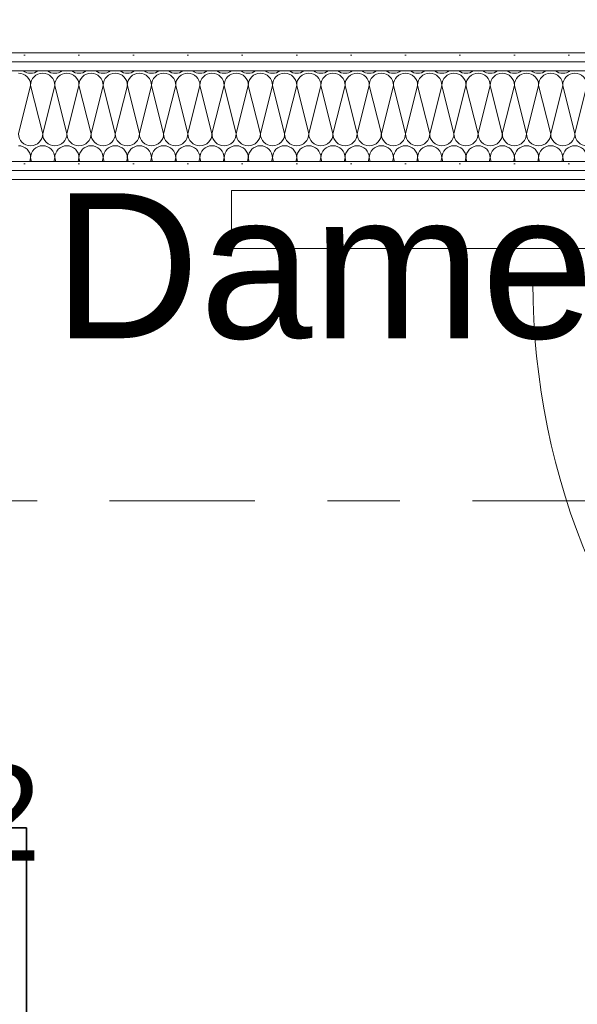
# Model space of a CAD drawing. Header units: metres. Extents: x -167 to 262, y -186 to 508.
# Tile 138 of 256: x 39.4 to 40.169, y 37.895 to 39.253. Entities that reach past the tile are written whole.
import ezdxf
from ezdxf.enums import TextEntityAlignment as Align

# ---------------------------------------------------------------- set-up
doc = ezdxf.new("R2010")
doc.units = ezdxf.units.M
doc.header["$MEASUREMENT"] = 0
doc.linetypes.add('Raster', pattern=[0.4, 0.2, -0.1, 0, -0.1])
for name, color, linetype in [('10 Wand außen', 7, 'Continuous'), ('50 Staffage', 7, 'Continuous'), ('60 Auffüllung', 7, 'Continuous'), ('70 Sanitär Installation', 7, 'Continuous'), ('80 Raum', 7, 'Continuous'), ('90 Achsraster', 7, 'Continuous'), ('94 Genehmigungsplanung Bemaßung', 7, 'Continuous')]:
    doc.layers.add(name, color=color, linetype=linetype)
doc.styles.add('ERSTELLTER_STIL_1', font='arial.ttf')
doc.styles.add('ERSTELLTER_STIL_2', font='arial.ttf')
doc.dimstyles.new('ERSTELLTER_STIL__1', dxfattribs={"dimtxt": 0.25, "dimasz": 0.19, "dimexe": 0.18, "dimexo": 0.1, "dimgap": 0, "dimtad": 1, "dimtih": 1, "dimtoh": 1, "dimzin": 0, "dimdsep": 46, "dimtxsty": 'ERSTELLTER_STIL_1', "dimblk": 'ARROWHEAD_6', "dimblk1": 'ARROWHEAD_6', "dimblk2": 'ARROWHEAD_6', "dimcen": 0.09, "dimclrd": 7, "dimclre": 7, "dimclrt": 7, "dimazin": 0, "dimtfac": 1, "dimtdec": 4, "dimtmove": 0, "dimatfit": 3, "dimfxl": 1, "dimtolj": 1, "dimtzin": 0, "dimarcsym": 0})
pattern_1 = [(0, (27236.132094, 33357.27905), (0, 0.075), [0, -0.075])]

# ---------------------------------------------------------------- blocks, each defined once
blk = doc.blocks.new('Schleuse_0-10_6_1', base_point=(41.7308, 39.937))
at = {"layer": '80 Raum', "color": 7, "lineweight": 18, "insert": (39.908, 39.837), "char_height": 0.2, "attachment_point": 1, "style": 'ERSTELLTER_STIL_1'}
blk.add_mtext('\\A1;{\\pql;\\pt0,0.2;\\fArial|b0|i0|c0|p0;\\W1.000000;9,40\\fArial|b0|i0|c0|p0;\\W1.000000;\\A1{\\H.66x;\\S^  ;}\\fArial|b0|i0|c0|p0;\\W1.000000; m\\fArial|b0|i0|c0|p0;\\W1.000000;\\A1{\\H.66x;\\S2^  ;}}', dxfattribs=at)
at = {"layer": '80 Raum', "color": 7, "lineweight": 18, "style": 'ERSTELLTER_STIL_1'}
for tag, p in [('DUMMY_850', (41.0363, 40.6713)), ('ROOM_NAME', (39.908, 40.6256)), ('DUMMY_851', (40.457, 40.2785)), ('ROOM_NUMBER', (39.908, 40.2327)), ('DUMMY_852', (39.908, 39.8856))]:
    blk.add_attdef(tag, text='', height=0.2, dxfattribs=at).set_placement(p, align=Align.TOP_LEFT)
blk = doc.blocks.new('Dusche Damen_0-09_11_1', base_point=(39.103, 39.4813))
at = {"layer": '80 Raum', "color": 7, "lineweight": 18, "insert": (38.4219, 38.2252), "char_height": 0.2, "attachment_point": 1, "style": 'ERSTELLTER_STIL_1'}
blk.add_mtext('\\A1;{\\pql;\\pt0,0.2;\\fArial|b0|i0|c0|p0;\\W1.000000;4,98\\fArial|b0|i0|c0|p0;\\W1.000000;\\A1{\\H.66x;\\S^  ;}\\fArial|b0|i0|c0|p0;\\W1.000000; m\\fArial|b0|i0|c0|p0;\\W1.000000;\\A1{\\H.66x;\\S2^  ;}}', dxfattribs=at)
at = {"layer": '80 Raum', "color": 7, "lineweight": 18, "style": 'ERSTELLTER_STIL_1'}
for tag, p in [('DUMMY_850', (40.3123, 39.0595)), ('ROOM_NAME', (38.4219, 39.0137)), ('DUMMY_851', (38.9709, 38.6666)), ('ROOM_NUMBER', (38.4219, 38.6209)), ('DUMMY_852', (38.4219, 38.2737))]:
    blk.add_attdef(tag, text='', height=0.2, dxfattribs=at).set_placement(p, align=Align.TOP_LEFT)
blk = doc.blocks.new('*X96', base_point=(27236.1321, 33357.279))
at = {"layer": '10 Wand außen', "color": 8, "linetype": 'Continuous', "lineweight": 18}
for p, q in [((39.3988, 39.0957), (39.4154, 39.1624)), ((39.4321, 39.0957), (39.4154, 39.1624)), ((39.4321, 39.0957), (39.4488, 39.1624)), ((39.4654, 39.0957), (39.4488, 39.1624)), ((39.4654, 39.0957), (39.4821, 39.1624)), ((39.4988, 39.0957), (39.4821, 39.1624)), ((39.4988, 39.0957), (39.5154, 39.1624)), ((39.5321, 39.0957), (39.5154, 39.1624)), ((39.5321, 39.0957), (39.5488, 39.1624)), ((39.5654, 39.0957), (39.5488, 39.1624)), ((39.5654, 39.0957), (39.5821, 39.1624)), ((39.5988, 39.0957), (39.5821, 39.1624)), ((39.5988, 39.0957), (39.6154, 39.1624)), ((39.6321, 39.0957), (39.6154, 39.1624)), ((39.6321, 39.0957), (39.6488, 39.1624)), ((39.6654, 39.0957), (39.6488, 39.1624)), ((39.6654, 39.0957), (39.6821, 39.1624)), ((39.6988, 39.0957), (39.6821, 39.1624)), ((39.6988, 39.0957), (39.7154, 39.1624)), ((39.7321, 39.0957), (39.7154, 39.1624)), ((39.7321, 39.0957), (39.7488, 39.1624)), ((39.7654, 39.0957), (39.7488, 39.1624)), ((39.7654, 39.0957), (39.7821, 39.1624)), ((39.7988, 39.0957), (39.7821, 39.1624)), ((39.7988, 39.0957), (39.8154, 39.1624)), ((39.8321, 39.0957), (39.8154, 39.1624)), ((39.8321, 39.0957), (39.8488, 39.1624)), ((39.8654, 39.0957), (39.8488, 39.1624)), ((39.8654, 39.0957), (39.8821, 39.1624)), ((39.8988, 39.0957), (39.8821, 39.1624)), ((39.8988, 39.0957), (39.9154, 39.1624)), ((39.9321, 39.0957), (39.9154, 39.1624)), ((39.9321, 39.0957), (39.9488, 39.1624)), ((39.9654, 39.0957), (39.9488, 39.1624)), ((39.9654, 39.0957), (39.9821, 39.1624)), ((39.9988, 39.0957), (39.9821, 39.1624)), ((39.9988, 39.0957), (40.0154, 39.1624)), ((40.0321, 39.0957), (40.0154, 39.1624)), ((40.0321, 39.0957), (40.0488, 39.1624)), ((40.0654, 39.0957), (40.0488, 39.1624)), ((40.0654, 39.0957), (40.0821, 39.1624)), ((40.0988, 39.0957), (40.0821, 39.1624)), ((40.0988, 39.0957), (40.1154, 39.1624)), ((40.1321, 39.0957), (40.1154, 39.1624)), ((40.1321, 39.0957), (40.1488, 39.1624)), ((40.1654, 39.0957), (40.1488, 39.1624)), ((40.1654, 39.0957), (40.1821, 39.1624)), ((39.4142, 39.0574), (39.4154, 39.0624)), ((39.4167, 39.0574), (39.4154, 39.0624)), ((39.4475, 39.0574), (39.4488, 39.0624)), ((39.45, 39.0574), (39.4488, 39.0624)), ((39.4808, 39.0574), (39.4821, 39.0624)), ((39.4833, 39.0574), (39.4821, 39.0624)), ((39.5142, 39.0574), (39.5154, 39.0624)), ((39.5167, 39.0574), (39.5154, 39.0624)), ((39.5475, 39.0574), (39.5488, 39.0624)), ((39.55, 39.0574), (39.5488, 39.0624)), ((39.5808, 39.0574), (39.5821, 39.0624)), ((39.5833, 39.0574), (39.5821, 39.0624)), ((39.6142, 39.0574), (39.6154, 39.0624)), ((39.6167, 39.0574), (39.6154, 39.0624)), ((39.6475, 39.0574), (39.6488, 39.0624)), ((39.65, 39.0574), (39.6488, 39.0624)), ((39.6808, 39.0574), (39.6821, 39.0624)), ((39.6833, 39.0574), (39.6821, 39.0624)), ((39.7142, 39.0574), (39.7154, 39.0624)), ((39.7167, 39.0574), (39.7154, 39.0624)), ((39.7475, 39.0574), (39.7488, 39.0624)), ((39.75, 39.0574), (39.7488, 39.0624)), ((39.7808, 39.0574), (39.7821, 39.0624)), ((39.7833, 39.0574), (39.7821, 39.0624)), ((39.8142, 39.0574), (39.8154, 39.0624)), ((39.8167, 39.0574), (39.8154, 39.0624)), ((39.8475, 39.0574), (39.8488, 39.0624)), ((39.85, 39.0574), (39.8488, 39.0624)), ((39.8808, 39.0574), (39.8821, 39.0624)), ((39.8833, 39.0574), (39.8821, 39.0624)), ((39.9142, 39.0574), (39.9154, 39.0624)), ((39.9167, 39.0574), (39.9154, 39.0624)), ((39.9475, 39.0574), (39.9488, 39.0624)), ((39.95, 39.0574), (39.9488, 39.0624)), ((39.9808, 39.0574), (39.9821, 39.0624)), ((39.9833, 39.0574), (39.9821, 39.0624)), ((40.0142, 39.0574), (40.0154, 39.0624)), ((40.0167, 39.0574), (40.0154, 39.0624)), ((40.0475, 39.0574), (40.0488, 39.0624)), ((40.05, 39.0574), (40.0488, 39.0624)), ((40.0808, 39.0574), (40.0821, 39.0624)), ((40.0833, 39.0574), (40.0821, 39.0624)), ((40.1142, 39.0574), (40.1154, 39.0624)), ((40.1167, 39.0574), (40.1154, 39.0624)), ((40.1475, 39.0574), (40.1488, 39.0624)), ((40.15, 39.0574), (40.1488, 39.0624))]:
    blk.add_line(p, q, dxfattribs=at)
for centre, start, end in [((39.4154, 39.1957), 233.1975, 270), ((39.4154, 39.1957), 270, 306.8025), ((39.4488, 39.1957), 233.1975, 270), ((39.4488, 39.1957), 270, 306.8025), ((39.4821, 39.1957), 233.1975, 270), ((39.4821, 39.1957), 270, 306.8025), ((39.5154, 39.1957), 233.1975, 270), ((39.5154, 39.1957), 270, 306.8025), ((39.5488, 39.1957), 233.1975, 270), ((39.5488, 39.1957), 270, 306.8025), ((39.5821, 39.1957), 233.1975, 270), ((39.5821, 39.1957), 270, 306.8025), ((39.6154, 39.1957), 233.1975, 270), ((39.6154, 39.1957), 270, 306.8025), ((39.6488, 39.1957), 233.1975, 270), ((39.6488, 39.1957), 270, 306.8025), ((39.6821, 39.1957), 233.1975, 270), ((39.6821, 39.1957), 270, 306.8025), ((39.7154, 39.1957), 233.1975, 270), ((39.7154, 39.1957), 270, 306.8025), ((39.7488, 39.1957), 233.1975, 270), ((39.7488, 39.1957), 270, 306.8025), ((39.7821, 39.1957), 233.1975, 270), ((39.7821, 39.1957), 270, 306.8025), ((39.8154, 39.1957), 233.1975, 270), ((39.8154, 39.1957), 270, 306.8025), ((39.8488, 39.1957), 233.1975, 270), ((39.8488, 39.1957), 270, 306.8025), ((39.8821, 39.1957), 233.1975, 270), ((39.8821, 39.1957), 270, 306.8025), ((39.9154, 39.1957), 233.1975, 270), ((39.9154, 39.1957), 270, 306.8025), ((39.9488, 39.1957), 233.1975, 270), ((39.9488, 39.1957), 270, 306.8025), ((39.9821, 39.1957), 233.1975, 270), ((39.9821, 39.1957), 270, 306.8025), ((40.0154, 39.1957), 233.1975, 270), ((40.0154, 39.1957), 270, 306.8025), ((40.0488, 39.1957), 233.1975, 270), ((40.0488, 39.1957), 270, 306.8025), ((40.0821, 39.1957), 233.1975, 270), ((40.0821, 39.1957), 270, 306.8025), ((40.1154, 39.1957), 233.1975, 270), ((40.1154, 39.1957), 270, 306.8025), ((40.1488, 39.1957), 233.1975, 270), ((40.1488, 39.1957), 270, 306.8025), ((39.3988, 39.1624), 0, 90), ((39.4321, 39.1624), 90, 180), ((39.4321, 39.1624), 0, 90), ((39.4654, 39.1624), 90, 180), ((39.4654, 39.1624), 0, 90), ((39.4988, 39.1624), 90, 180), ((39.4988, 39.1624), 0, 90), ((39.5321, 39.1624), 90, 180), ((39.5321, 39.1624), 0, 90), ((39.5654, 39.1624), 90, 180), ((39.5654, 39.1624), 0, 90), ((39.5988, 39.1624), 90, 180), ((39.5988, 39.1624), 0, 90), ((39.6321, 39.1624), 90, 180), ((39.6321, 39.1624), 0, 90), ((39.6654, 39.1624), 90, 180), ((39.6654, 39.1624), 0, 90), ((39.6988, 39.1624), 90, 180), ((39.6988, 39.1624), 0, 90), ((39.7321, 39.1624), 90, 180), ((39.7321, 39.1624), 0, 90), ((39.7654, 39.1624), 90, 180), ((39.7654, 39.1624), 0, 90), ((39.7988, 39.1624), 90, 180), ((39.7988, 39.1624), 0, 90), ((39.8321, 39.1624), 90, 180), ((39.8321, 39.1624), 0, 90), ((39.8654, 39.1624), 90, 180), ((39.8654, 39.1624), 0, 90), ((39.8988, 39.1624), 90, 180), ((39.8988, 39.1624), 0, 90), ((39.9321, 39.1624), 90, 180), ((39.9321, 39.1624), 0, 90), ((39.9654, 39.1624), 90, 180), ((39.9654, 39.1624), 0, 90), ((39.9988, 39.1624), 90, 180), ((39.9988, 39.1624), 0, 90), ((40.0321, 39.1624), 90, 180), ((40.0321, 39.1624), 0, 90), ((40.0654, 39.1624), 90, 180), ((40.0654, 39.1624), 0, 90), ((40.0988, 39.1624), 90, 180), ((40.0988, 39.1624), 0, 90), ((40.1321, 39.1624), 90, 180), ((40.1321, 39.1624), 0, 90), ((40.1654, 39.1624), 90, 180), ((40.1654, 39.1624), 0, 90), ((39.4154, 39.0957), 180, 270), ((39.4154, 39.0957), 270, 0), ((39.4488, 39.0957), 180, 270), ((39.4488, 39.0957), 270, 0), ((39.4821, 39.0957), 180, 270), ((39.4821, 39.0957), 270, 0), ((39.5154, 39.0957), 180, 270), ((39.5154, 39.0957), 270, 0), ((39.5488, 39.0957), 180, 270), ((39.5488, 39.0957), 270, 0), ((39.5821, 39.0957), 180, 270), ((39.5821, 39.0957), 270, 0), ((39.6154, 39.0957), 180, 270), ((39.6154, 39.0957), 270, 0), ((39.6488, 39.0957), 180, 270), ((39.6488, 39.0957), 270, 0), ((39.6821, 39.0957), 180, 270), ((39.6821, 39.0957), 270, 0), ((39.7154, 39.0957), 180, 270), ((39.7154, 39.0957), 270, 0), ((39.7488, 39.0957), 180, 270), ((39.7488, 39.0957), 270, 0), ((39.7821, 39.0957), 180, 270), ((39.7821, 39.0957), 270, 0), ((39.8154, 39.0957), 180, 270), ((39.8154, 39.0957), 270, 0), ((39.8488, 39.0957), 180, 270), ((39.8488, 39.0957), 270, 0), ((39.8821, 39.0957), 180, 270), ((39.8821, 39.0957), 270, 0), ((39.9154, 39.0957), 180, 270), ((39.9154, 39.0957), 270, 0), ((39.9488, 39.0957), 180, 270), ((39.9488, 39.0957), 270, 0), ((39.9821, 39.0957), 180, 270), ((39.9821, 39.0957), 270, 0), ((40.0154, 39.0957), 180, 270), ((40.0154, 39.0957), 270, 0), ((40.0488, 39.0957), 180, 270), ((40.0488, 39.0957), 270, 0), ((40.0821, 39.0957), 180, 270), ((40.0821, 39.0957), 270, 0), ((40.1154, 39.0957), 180, 270), ((40.1154, 39.0957), 270, 0), ((40.1488, 39.0957), 180, 270), ((40.1488, 39.0957), 270, 0), ((40.1821, 39.0957), 180, 270), ((39.3988, 39.0624), 0, 90), ((39.4321, 39.0624), 90, 180), ((39.4321, 39.0624), 0, 90), ((39.4654, 39.0624), 90, 180), ((39.4654, 39.0624), 0, 90), ((39.4988, 39.0624), 90, 180), ((39.4988, 39.0624), 0, 90), ((39.5321, 39.0624), 90, 180), ((39.5321, 39.0624), 0, 90), ((39.5654, 39.0624), 90, 180), ((39.5654, 39.0624), 0, 90), ((39.5988, 39.0624), 90, 180), ((39.5988, 39.0624), 0, 90), ((39.6321, 39.0624), 90, 180), ((39.6321, 39.0624), 0, 90), ((39.6654, 39.0624), 90, 180), ((39.6654, 39.0624), 0, 90), ((39.6988, 39.0624), 90, 180), ((39.6988, 39.0624), 0, 90), ((39.7321, 39.0624), 90, 180), ((39.7321, 39.0624), 0, 90), ((39.7654, 39.0624), 90, 180), ((39.7654, 39.0624), 0, 90), ((39.7988, 39.0624), 90, 180), ((39.7988, 39.0624), 0, 90), ((39.8321, 39.0624), 90, 180), ((39.8321, 39.0624), 0, 90), ((39.8654, 39.0624), 90, 180), ((39.8654, 39.0624), 0, 90), ((39.8988, 39.0624), 90, 180), ((39.8988, 39.0624), 0, 90), ((39.9321, 39.0624), 90, 180), ((39.9321, 39.0624), 0, 90), ((39.9654, 39.0624), 90, 180), ((39.9654, 39.0624), 0, 90), ((39.9988, 39.0624), 90, 180), ((39.9988, 39.0624), 0, 90), ((40.0321, 39.0624), 90, 180), ((40.0321, 39.0624), 0, 90), ((40.0654, 39.0624), 90, 180), ((40.0654, 39.0624), 0, 90), ((40.0988, 39.0624), 90, 180), ((40.0988, 39.0624), 0, 90), ((40.1321, 39.0624), 90, 180), ((40.1321, 39.0624), 0, 90), ((40.1654, 39.0624), 90, 180), ((40.1654, 39.0624), 0, 90)]:
    blk.add_arc(centre, 0.0167, start, end, dxfattribs=at)
blk = doc.blocks.new('Zargentür 1-Fl 27_9')
at = {"layer": '10 Wand außen', "color": 7, "linetype": 'Continuous', "lineweight": 18}
for p, q in [((0.495, -0.01), (0.495, 0.98)), ((-0.495, -0.01), (-0.515, -0.01)), ((-0.515, -0.01), (-0.515, -0.02)), ((-0.495, -0.04), (-0.495, -0.01)), ((0.495, -0.04), (0.495, -0.01)), ((0.495, -0.01), (0.515, -0.01)), ((0.515, -0.01), (0.515, -0.02)), ((-0.515, -0.02), (-0.505, -0.02)), ((-0.505, -0.02), (-0.505, -0.195)), ((0.515, -0.02), (0.505, -0.02)), ((0.505, -0.02), (0.505, -0.195)), ((-0.465, -0.04), (-0.495, -0.04)), ((-0.465, -0.205), (-0.465, -0.04)), ((0.465, -0.205), (0.465, -0.04)), ((0.465, -0.04), (0.495, -0.04)), ((-0.505, -0.195), (-0.515, -0.195)), ((-0.515, -0.195), (-0.515, -0.205)), ((0.505, -0.195), (0.515, -0.195)), ((0.515, -0.195), (0.515, -0.205)), ((-0.515, -0.205), (-0.465, -0.205)), ((0.515, -0.205), (0.465, -0.205))]:
    blk.add_line(p, q, dxfattribs=at)
at = {"layer": '10 Wand außen', "color": 7, "linetype": 'Continuous', "lineweight": 13}
for p, q in [((-0.505, -0.0325), (-0.505, -0.02)), ((-0.505, -0.0325), (-0.505, -0.02)), ((0.505, -0.0325), (0.505, -0.02)), ((0.505, -0.0325), (0.505, -0.02)), ((-0.505, -0.045), (-0.505, -0.0325)), ((-0.505, -0.045), (-0.505, -0.0325)), ((0.505, -0.045), (0.505, -0.0325)), ((0.505, -0.045), (0.505, -0.0325)), ((-0.505, -0.17), (-0.505, -0.045)), ((-0.505, -0.17), (-0.505, -0.045)), ((0.505, -0.17), (0.505, -0.045)), ((0.505, -0.17), (0.505, -0.045)), ((-0.505, -0.1825), (-0.505, -0.17)), ((-0.505, -0.1825), (-0.505, -0.17)), ((0.505, -0.1825), (0.505, -0.17)), ((0.505, -0.1825), (0.505, -0.17)), ((-0.505, -0.195), (-0.505, -0.1825)), ((-0.505, -0.195), (-0.505, -0.1825)), ((0.505, -0.195), (0.505, -0.1825)), ((0.505, -0.195), (0.505, -0.1825))]:
    blk.add_line(p, q, dxfattribs=at)
blk.add_arc((0.495, -0.01), 0.99, 90, 180, dxfattribs=at)
blk = doc.blocks.new('Standard-Rastermarker_139')
at = {"layer": '90 Achsraster', "color": 14, "linetype": 'Raster', "lineweight": 18, "true_color": 0xa80000}
blk.add_line((1, 0), (45.4427, 0), dxfattribs=at)
at = {"layer": '90 Achsraster', "color": 14, "lineweight": 18, "true_color": 0xa80000, "style": 'ERSTELLTER_STIL_2'}
for tag, p in [('AC_MarkerText_1_0', (-0.35, 0.15)), ('AC_MarkerText_1_1', (46.7927, 0.15))]:
    blk.add_attdef(tag, text='', height=0.3, dxfattribs=at).set_placement(p, align=Align.TOP_CENTER)
blk = doc.blocks.new('Heizkörper 4 27_3')
at = {"layer": '50 Staffage', "color": 7, "linetype": 'Continuous', "lineweight": 13}
for p, q in [((0, 0.08), (0.9896, 0.08)), ((0, 0), (0, 0.08)), ((0.9896, 0.08), (0.9896, 0)), ((0.9896, 0), (0, 0))]:
    blk.add_line(p, q, dxfattribs=at)
blk = doc.blocks.new('*D477', base_point=(27236.1321, 33357.279))
at = {"layer": '94 Genehmigungsplanung Bemaßung', "color": 7, "linetype": 'Continuous', "lineweight": 13}
for p, q in [((38.2411, 45.7456), (38.2411, 46.1206)), ((57.8425, 45.7456), (57.8425, 46.1206)), ((38.3411, 46.0331), (38.1411, 45.8331)), ((57.9425, 46.0331), (57.7425, 45.8331)), ((38.2411, 45.9331), (57.8425, 45.9331))]:
    blk.add_line(p, q, dxfattribs=at)
at = {"layer": '94 Genehmigungsplanung Bemaßung', "color": 7, "lineweight": 13, "char_height": 0.25, "attachment_point": 7, "style": 'ERSTELLTER_STIL_1'}
for s, insert in [('\\A1;{\\pql;\\fArial|b0|i0|c0|p0;\\W1.000000;19,60}', (47.4221, 45.9831)), ('\\A1;{\\pql;\\fArial|b0|i0|c0|p0;\\W1.000000;32}', (57.3611, 45.9831))]:
    blk.add_mtext(s, dxfattribs=dict(at, insert=insert))
blk = doc.blocks.new('ARROWHEAD_6')
at = {"color": 0, "linetype": 'Continuous', "lineweight": 0}
for p, q in [((-0.5, -0.5), (0.5, 0.5)), ((0, 0), (-1, 0))]:
    blk.add_line(p, q, dxfattribs=at)

msp = doc.modelspace()

# ---------------------------------------------------------------- hatches: boundary and pattern name
at = {"layer": '10 Wand außen', "linetype": 'Continuous', "lineweight": 13, "true_color": 0x000100}
h = msp.add_hatch(dxfattribs=at)
h.set_pattern_fill('Gipskarton_0001', color=98, style=0, pattern_type=2)
h.set_pattern_definition(pattern_1)
h.paths.add_polyline_path([(38.2411, 39.2074), (38.2411, 39.1949), (41.4956, 39.1949), (41.4956, 39.2074)])
h = msp.add_hatch(dxfattribs=at)
h.set_pattern_fill('Gipskarton_0001', color=98, style=0, pattern_type=2)
h.set_pattern_definition(pattern_1)
h.paths.add_polyline_path([(38.2411, 39.1949), (38.2411, 39.1824), (41.4956, 39.1824), (41.4956, 39.1949)])
h = msp.add_hatch(dxfattribs=at)
h.set_pattern_fill('Gipskarton_0001', color=98, style=0, pattern_type=2)
h.set_pattern_definition(pattern_1)
h.paths.add_polyline_path([(38.2411, 39.0574), (38.2411, 39.0449), (41.4956, 39.0449), (41.4956, 39.0574)])
h = msp.add_hatch(dxfattribs=at)
h.set_pattern_fill('Gipskarton_0001', color=98, style=0, pattern_type=2)
h.set_pattern_definition(pattern_1)
h.paths.add_polyline_path([(38.2411, 39.0449), (38.2411, 39.0324), (41.4956, 39.0324), (41.4956, 39.0449)])
at = {"layer": '60 Auffüllung', "linetype": 'Continuous', "lineweight": 18, "true_color": 0xefefef}
h = msp.add_hatch(dxfattribs=at)
h.set_pattern_fill('Erde_1_0001', style=0, pattern_type=2)
h.set_pattern_definition([(0, (27236.1321, 33357.27905), (0, 0.779422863), [0.04875, -0.40125]), (0, (27236.3571, 33357.66876), (0, 0.779422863), [0.04875, -0.40125]), (60, (27236.1321, 33357.27905), (-0.675, 0.389711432), [0.04875, -0.40125]), (60, (27236.5821, 33357.27905), (-0.675, 0.389711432), [0.04875, -0.40125]), (120, (27236.18084, 33357.27905), (0.675, 0.389711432), [0.04875, -0.40125]), (120, (27236.63084, 33357.27905), (0.675, 0.389711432), [0.04875, -0.40125]), (0, (27236.1321, 33357.35405), (0, 0.15), [0, -0.15, 0, -0.225]), (45, (27236.2071, 33357.35405), (-0.1060660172, 0.1060660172), [0, -0.1125, 0, -0.1875])])
h.paths.add_polyline_path([(2.3366, 24.8593), (2.3419, 13.496, 0.033836), (8.8613, 14.0911, 0.026308), (13.8582, 15.1616, -0.024635), (17.3411, 16.2775), (17.3411, 24.6258), (15.3411, 24.6258), (15.3411, 30.4887), (17.3411, 30.4887), (17.3411, 43.9997), (58.1625, 43.9997), (58.1625, 45.7494), (101.6632, 45.7486), (101.6702, 49.0078), (2.342, 49.0078)])
h.paths.add_polyline_path([(9.5982, 27.1903), (4.651, 27.1903), (4.651, 42.9257), (4.651, 43.8257), (9.5982, 43.8257), (9.5982, 42.9257)], flags=0)
h.paths.add_polyline_path([(14.4618, 25.704, -0.414214), (13.8618, 26.304, -0.414214), (14.4618, 26.904, -0.414214), (15.0618, 26.304, -0.414214)], flags=0)

# ---------------------------------------------------------------- linework, layer by layer
at = {"layer": '10 Wand außen', "color": 7, "linetype": 'Continuous', "lineweight": 13}
for p, q in [((41.4956, 39.1949), (38.2411, 39.1949)), ((41.4956, 39.1824), (38.2411, 39.1824)), ((38.2411, 39.0574), (41.4956, 39.0574)), ((38.2411, 39.0449), (41.4956, 39.0449))]:
    msp.add_line(p, q, dxfattribs=at)
at = {"layer": '10 Wand außen', "color": 7, "linetype": 'Continuous', "lineweight": 13, "flags": 128}
for points in [[(41.4956, 39.2074), (38.2411, 39.2074)], [(38.2411, 39.0324), (41.1076, 39.0324)]]:
    msp.add_lwpolyline(points, dxfattribs=at)
at = {"layer": '70 Sanitär Installation', "color": 7, "linetype": 'Continuous', "lineweight": 35, "flags": 128}
for points in [[(39.4098, 38.1386), (39.3898, 38.1386)], [(39.4098, 37.2967), (39.4098, 38.1386)]]:
    msp.add_lwpolyline(points, dxfattribs=at)

# ---------------------------------------------------------------- block references
at = {"layer": '10 Wand außen', "color": 7, "lineweight": 35}
msp.add_blockref('*X96', (27236.1321, 33357.279), dxfattribs=at)
at = {"layer": '10 Wand außen', "color": 7, "linetype": 'Continuous', "lineweight": 18, "rotation": 90}
msp.add_blockref('Zargentür 1-Fl 27_9', (41.0876, 38.3952), dxfattribs=at)
at = {"layer": '50 Staffage', "color": 7, "linetype": 'Continuous', "lineweight": 13}
msp.add_blockref('Heizkörper 4 27_3', (39.6923, 38.9372), dxfattribs=at)
at = {"layer": '80 Raum', "color": 7, "linetype": 'Continuous', "lineweight": 18}
msp.add_blockref('Schleuse_0-10_6_1', (41.7308, 39.937), dxfattribs=at)
ref = msp.add_blockref('Dusche Damen_0-09_11_1', (39.103, 39.4813), dxfattribs=at)
ref.add_attrib('ROOM_NAME', 'Dusche Damen', dxfattribs={"color": 7, "lineweight": 18, "height": 0.2, "style": 'ERSTELLTER_STIL_1'}).set_placement((38.4219, 39.0137), align=Align.TOP_LEFT)
at = {"layer": '90 Achsraster', "color": 7, "linetype": 'Continuous', "lineweight": 18}
msp.add_blockref('Standard-Rastermarker_139', (13.5244, 38.5897), dxfattribs=at)

# ---------------------------------------------------------------- dimensions: what is measured, and where the dimension line sits
at = {"layer": '94 Genehmigungsplanung Bemaßung', "color": 7, "linetype": 'Continuous', "lineweight": 13}
dim = msp.add_linear_dim(base=(57.8425, 45.9331), p1=(38.2411, 36.0897), p2=(57.8425, 43.6597), dimstyle='ERSTELLTER_STIL__1', dxfattribs=at)
dim.commit()
dim.dimension.update_dxf_attribs({"geometry": '*D477', "text_midpoint": (47.8409, 46.1081), "dimtype": 160})

doc.saveas('drawing.dxf')
